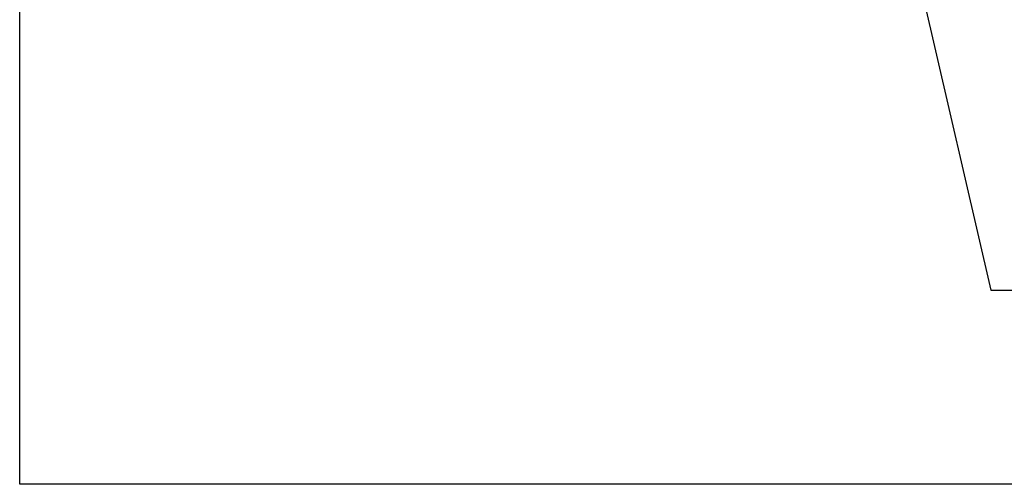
# Model space of a CAD drawing. Header units: millimetres. Extents: x 90 to 4365, y 90 to 3088.
# Tile 1 of 41: x 90 to 745, y 90 to 399. Entities that reach past the tile are written whole.
import ezdxf

# ---------------------------------------------------------------- set-up
doc = ezdxf.new("R2010")
doc.units = ezdxf.units.MM
doc.header["$LTSCALE"] = 15
doc.layers.add('Border (ISO)', color=7, linetype='Continuous', lineweight=25)
doc.layers.add('Simbolo (ISO)', color=5, linetype='Continuous', lineweight=25, true_color=0x0000ff)
doc.styles.add('Testo nota (ISO)', font='tahoma.ttf')
doc.dimstyles.new('Default - Metodo 1b (ISO)$7', dxfattribs={"dimscale": 15, "dimtxt": 2, "dimasz": 2.5, "dimexe": 3.175, "dimexo": 0, "dimgap": 0.762, "dimtad": 1, "dimtoh": 1, "dimrnd": 1e-08, "dimtxsty": 'Testo nota (ISO)', "dimcen": 0.09, "dimdle": 10, "dimclrd": 256, "dimclre": 256, "dimclrt": 256, "dimazin": 2, "dimtfac": 1.75, "dimtmove": 0, "dimatfit": 3, "dimfxl": 0, "dimtolj": 1, "dimlwd": -1, "dimlwe": -1, "dimarcsym": 0})

# ---------------------------------------------------------------- blocks, each defined once
blk = doc.blocks.new('Bordi Bordo di default')
at = {"layer": 'Border (ISO)', "flags": 128}
blk.add_lwpolyline([(6, 6), (6, 204), (291, 204), (291, 6), (6, 6)], dxfattribs=at)

msp = doc.modelspace()

# ---------------------------------------------------------------- block references
at = {"xscale": 15, "yscale": 15, "zscale": 15}
msp.add_blockref('Bordi Bordo di default', (0, 0), dxfattribs=at)

# ---------------------------------------------------------------- leaders
at = {"layer": 'Simbolo (ISO)', "annotation_type": 0, "has_hookline": 1, "hookline_direction": 0, "text_width": 388.61}
msp.add_leader([(663.037, 534.065), (735.606, 219.161), (773.106, 219.161)], dimstyle='Default - Metodo 1b (ISO)$7', override={"dimtad": 0}, dxfattribs=at)

doc.saveas('drawing.dxf')
